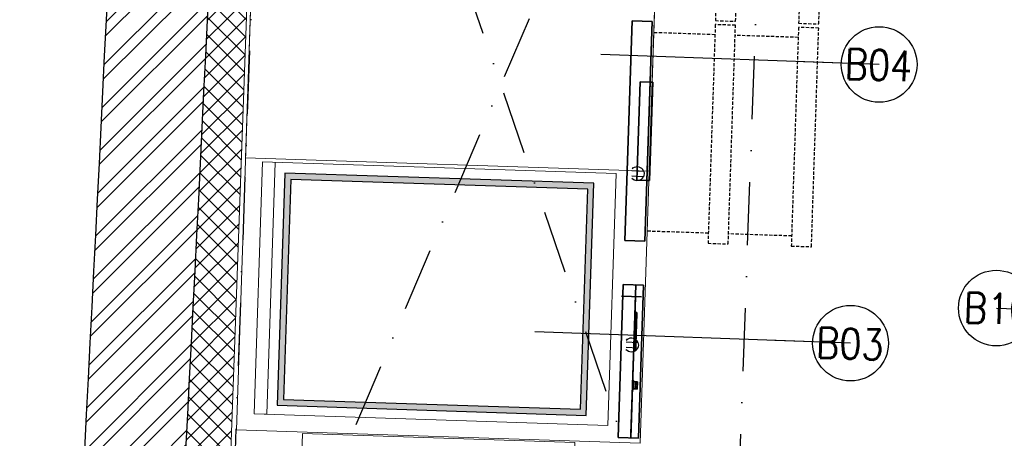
# Model space of a CAD drawing. Header units: millimetres. Extents: x 297264 to 416219, y -77299 to -23696.
# Tile 137 of 187: x 342985 to 344936, y -29615 to -28784. Entities that reach past the tile are written whole.
import ezdxf

# ---------------------------------------------------------------- set-up
doc = ezdxf.new("R2010")
doc.units = ezdxf.units.MM
doc.header["$LTSCALE"] = 2.5
for name, pattern in [('CONTINUA', [0]), ('DASHDOTX2', [2, 1, -0.5, 0, -0.5]), ('NASCOSTA', [0.381, 0.254, -0.127])]:
    doc.linetypes.add(name, pattern=pattern)
for name, color, linetype, lineweight in [('CKD Dimensions', 7, 'Continuous', 0), ('CKD Equipments', 252, 'Continuous', 0), ('ELEVATION 1', 143, 'Continuous', 18), ('ELEVATION 4', 157, 'Continuous', 9), ('HATCH LIGHT', 250, 'Continuous', 0), ('ROOM TEXT', 7, 'Continuous', 5), ('WALL', 132, 'Continuous', 25)]:
    doc.layers.add(name, color=color, linetype=linetype, lineweight=lineweight)
for name, color, linetype in [('CKD-Hood', 1, 'Continuous'), ('IQ_200_2D', 1, 'Continuous'), ('IQ_200_3D', 1, 'Continuous'), ('IQ_204_2D', 7, 'CONTINUA'), ('IQ_204_3D', 7, 'Continuous'), ('IQ_BLUE_3D', 5, 'Continuous'), ('IQ_GREEN_3D', 3, 'Continuous'), ('IQ_RED_3D', 1, 'Continuous')]:
    doc.layers.add(name, color=color, linetype=linetype)
doc.styles.add('MTEXT', font='romans.shx', dxfattribs={"width": 0.85})
doc.styles.get("Standard").update_dxf_attribs({"font": 'GOTHIC.TTF'})
doc.dimstyles.new('AJKD_30', dxfattribs={"dimscale": 30, "dimtxt": 2, "dimasz": 1, "dimexe": 0.8, "dimexo": 0.8, "dimgap": 0.5, "dimtad": 1, "dimdec": 0, "dimzin": 0, "dimdsep": 46, "dimtxsty": 'Standard', "dimblk": 'ARCHTICK', "dimcen": 0.125, "dimclrd": 251, "dimclre": 251, "dimclrt": 42, "dimadec": 0, "dimazin": 0, "dimtfac": 1, "dimtdec": 0, "dimtix": 1, "dimtmove": 0, "dimatfit": 3, "dimfxl": 1, "dimtolj": 1, "dimtzin": 0, "dimarcsym": 1})

# ---------------------------------------------------------------- blocks, each defined once
blk = doc.blocks.new('ELECTROLUX-MC7-FRYER-VALVE')
at = {"layer": 'IQ_200_2D'}
for p, q in [((-15, 13.22875655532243), (-15, 14.70001199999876)), ((-8.000000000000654, 14.70001199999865), (-8.000000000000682, -18.33030277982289)), ((8.000000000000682, -18.33030277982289), (8.000000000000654, 14.70001199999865)), ((15, 13.22875655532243), (14.99999999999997, 14.70001199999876))]:
    blk.add_line(p, q, dxfattribs=at)
for start, end in [(132.6927331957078, 229.4583981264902), (310.5416018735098, 47.30726680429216), (246.4218215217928, 293.5781784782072)]:
    blk.add_arc((0, 0), 20, start, end, dxfattribs=at)
for points, knots in [([(-8.000000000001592, -18.33030277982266), (-8.000000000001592, -18.33030277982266), (-8.029053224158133, -18.31771508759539), (-8.150129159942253, -18.26416645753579), (-8.24212969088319, -18.2231951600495), (-8.482774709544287, -18.11242885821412), (-8.631636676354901, -18.04246375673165), (-8.970731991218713, -17.87628646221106), (-9.16093666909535, -17.77998451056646), (-9.606949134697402, -17.54379587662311), (-9.884451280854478, -17.39011929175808), (-10.47736562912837, -17.03946699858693), (-10.79269121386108, -16.84240169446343), (-11.43385743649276, -16.41388395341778), (-11.760167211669, -16.18203671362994), (-12.39748148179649, -15.69911774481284), (-12.7084671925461, -15.4480430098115), (-13.00000000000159, -15.19868415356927)], [0, 0, 0, 0, 0.9255943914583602, 0.9255943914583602, 1.85118878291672, 1.85118878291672, 2.776783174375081, 2.776783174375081, 3.702377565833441, 3.702377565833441, 4.853264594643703, 4.853264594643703, 6.004151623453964, 6.004151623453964, 7.155038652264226, 7.155038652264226, 8.305925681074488, 8.305925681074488, 8.305925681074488, 8.305925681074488]), ([(13.00000000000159, -15.19868415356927), (12.7084671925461, -15.4480430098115), (12.39748148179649, -15.69911774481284), (11.76016721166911, -16.18203671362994), (11.43385743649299, -16.41388395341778), (10.7926912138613, -16.84240169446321), (10.47736562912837, -17.03946699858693), (9.884451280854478, -17.39011929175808), (9.606949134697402, -17.54379587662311), (9.16093666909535, -17.77998451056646), (8.970731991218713, -17.87628646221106), (8.631636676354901, -18.04246375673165), (8.482774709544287, -18.11242885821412), (8.24212969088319, -18.2231951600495), (8.150129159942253, -18.26416645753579), (8.029053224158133, -18.31771508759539), (8.000000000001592, -18.33030277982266), (8.000000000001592, -18.33030277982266)], [-8.305925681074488, -8.305925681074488, -8.305925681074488, -8.305925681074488, -7.155038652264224, -7.155038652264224, -6.004151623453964, -6.004151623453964, -4.853264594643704, -4.853264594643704, -3.702377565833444, -3.702377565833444, -2.776783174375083, -2.776783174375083, -1.851188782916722, -1.851188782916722, -0.9255943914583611, -0.9255943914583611, 0, 0, 0, 0])]:
    blk.add_open_spline(points, degree=3, knots=knots, dxfattribs=at)
blk = doc.blocks.new('ZNS-MC-BASECONTRPAN')
at = {"layer": 'IQ_200_3D'}
blk.add_3dface([(0, 4.547473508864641e-13, -85.00001199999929), (0, 4.547473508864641e-13, -1.200000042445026e-05), (271.5, 4.547473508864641e-13, -1.200000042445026e-05), (271.5, 7.958078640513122e-12, -85.00001199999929)], dxfattribs=at)
at = {"layer": 'IQ_BLUE_3D', "ltscale": 0.7}
blk.add_3dface([(36.48491721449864, -3.604736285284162, -29.59757152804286), (48.67267602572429, -3.604736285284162, -29.59757152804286), (48.67267602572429, -3.604736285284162, -39.98024788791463), (36.48491721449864, -3.604736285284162, -39.98024788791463)], dxfattribs=at)
at = {"layer": 'IQ_GREEN_3D', "ltscale": 0.7}
blk.add_3dface([(95.64275265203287, -3.604736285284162, -31.04273554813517), (102.6427526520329, -3.604736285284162, -31.04273554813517), (102.6427526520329, -3.604736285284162, -39.04273554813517), (95.64275265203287, -3.604736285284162, -39.04273554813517)], dxfattribs=at)
at = {"layer": 'IQ_RED_3D', "ltscale": 0.7}
blk.add_3dface([(53.3526074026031, -3.604736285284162, -30.10522320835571), (92.64275265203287, -3.604736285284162, -30.10522320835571), (92.64275265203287, -3.604736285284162, -39.98024788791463), (53.3526074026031, -3.604736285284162, -39.98024788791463)], dxfattribs=at)
at = {"layer": 'IQ_RED_3D'}
for points, invisible_edges in [([(167.5892016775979, -6.064736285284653, -35), (167.5892016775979, -2.224736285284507, -35), (167.5892016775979, -2.224736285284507, -23.77999999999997), (167.5892016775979, -9.26473628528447, -23.77999999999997)], 1), ([(167.5892016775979, -2.224736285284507, -35), (182.0292016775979, -2.224736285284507, -35), (182.0292016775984, -2.224736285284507, -23.77999999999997), (167.5892016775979, -2.224736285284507, -23.77999999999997)], 1), ([(167.5892016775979, -6.064736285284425, -46.22000000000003), (167.5892016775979, -2.224736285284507, -46.22000000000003), (167.5892016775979, -2.224736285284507, -35), (167.5892016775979, -6.064736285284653, -35)], 4), ([(167.5892016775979, -2.224736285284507, -46.22000000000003), (182.0292016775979, -2.224736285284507, -46.22000000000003), (182.0292016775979, -2.224736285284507, -35), (167.5892016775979, -2.224736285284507, -35)], 4), ([(167.5892016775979, -6.064736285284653, -35), (167.5892016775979, -9.26473628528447, -23.77999999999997), (182.0292016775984, -9.26473628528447, -23.77999999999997), (182.0292016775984, -6.064736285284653, -35)], 8), ([(167.5892016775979, -6.064736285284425, -46.22000000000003), (167.5892016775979, -6.064736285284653, -35), (182.0292016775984, -6.064736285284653, -35), (182.0292016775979, -6.064736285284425, -46.22000000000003)], 2), ([(182.0292016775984, -6.064736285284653, -35), (182.0292016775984, -9.26473628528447, -23.77999999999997), (182.0292016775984, -2.224736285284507, -23.77999999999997), (182.0292016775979, -2.224736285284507, -35)], 8), ([(182.0292016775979, -6.064736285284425, -46.22000000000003), (182.0292016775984, -6.064736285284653, -35), (182.0292016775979, -2.224736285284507, -35), (182.0292016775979, -2.224736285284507, -46.22000000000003)], 2), ([(192.0892016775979, -6.064736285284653, -35), (206.5292016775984, -6.064736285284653, -35), (206.5292016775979, -2.224736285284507, -35), (192.0892016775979, -2.224736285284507, -35)], 15), ([(192.0892016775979, -6.064736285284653, -35), (192.0892016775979, -2.224736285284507, -35), (206.5292016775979, -2.224736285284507, -35), (206.5292016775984, -6.064736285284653, -35)], 15)]:
    blk.add_3dface(points, dxfattribs=dict(at, invisible_edges=invisible_edges))
for points in [[(167.5892016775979, -9.26473628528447, -23.77999999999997), (167.5892016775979, -2.224736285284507, -23.77999999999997), (182.0292016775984, -2.224736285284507, -23.77999999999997), (182.0292016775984, -9.26473628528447, -23.77999999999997)], [(167.5892016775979, -6.064736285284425, -46.22000000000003), (182.0292016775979, -6.064736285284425, -46.22000000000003), (182.0292016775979, -2.224736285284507, -46.22000000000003), (167.5892016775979, -2.224736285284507, -46.22000000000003)]]:
    blk.add_3dface(points, dxfattribs=at)
at = {"layer": 'IQ_204_3D', "ltscale": 0.7}
mesh = blk.add_polyface(dxfattribs=at)
corners = [(30.6218342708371, -3.304736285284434, -47.5), (105.6218342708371, -3.304736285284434, -47.5), (105.6218342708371, -0.3047362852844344, -47.5), (30.6218342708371, -0.3047362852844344, -47.5), (30.6218342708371, -3.304736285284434, -22.5), (105.6218342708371, -3.304736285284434, -22.5), (105.6218342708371, -0.3047362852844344, -22.5), (30.6218342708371, -0.3047362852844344, -22.5)]
mesh.append_faces([[corners[k] for k in face] for face in [(0, 3, 2, 1), (4, 5, 6, 7), (0, 1, 5, 4), (3, 7, 6, 2), (0, 4, 7, 3), (1, 2, 6, 5)]])
at = {"layer": 'IQ_204_3D'}
mesh = blk.add_polyface(dxfattribs=at)
corners = [(166.3092016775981, -2.224736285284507, -47.5), (166.3092016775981, -2.224736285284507, -22.5), (166.3092016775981, -0.3047362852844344, -22.5), (166.3092016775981, -0.3047362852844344, -47.5), (183.3092016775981, -2.224736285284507, -47.5), (183.3092016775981, -2.224736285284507, -22.5), (183.3092016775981, -0.3047362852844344, -22.5), (183.3092016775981, -0.3047362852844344, -47.5)]
mesh.append_faces([[corners[k] for k in face] for face in [(0, 3, 2, 1), (4, 5, 6, 7), (0, 1, 5, 4), (3, 7, 6, 2), (0, 4, 7, 3), (1, 2, 6, 5)]])
blk = doc.blocks.new('ZNS-MC-BASEREFUNIT')
at = {"layer": 'IQ_200_3D'}
for points in [[(0, 70.00000000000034, 154.9999879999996), (0, 70.00000000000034, 599.9999879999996), (304, 70.00000000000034, 599.9999879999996), (304, 70.00000000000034, 154.9999879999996)], [(0, 70.00000000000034, 599.9999879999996), (0, 30.00000000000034, 599.9999879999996), (304, 30.00000000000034, 599.9999879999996), (304, 70.00000000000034, 599.9999879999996)], [(0, 29.99999999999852, 154.9999879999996), (0, 70.00000000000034, 154.9999879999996), (304, 70.00000000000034, 154.9999879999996), (304, 29.99999999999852, 154.9999879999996)], [(304, 29.99999999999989, 499.9999879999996), (2.273736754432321e-13, 30.00000000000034, 499.9999880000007), (2.273736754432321e-13, 45.00000000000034, 499.9999880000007), (304, 45.00000000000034, 499.9999880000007)], [(2.273736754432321e-13, 45.00000000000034, 499.9999880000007), (0, 45.00000000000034, 584.9999879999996), (304, 45.00000000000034, 584.9999879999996), (304, 45.00000000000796, 499.9999880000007)], [(0, 30.00000000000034, 584.9999879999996), (0, 45.00000000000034, 584.9999879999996), (304, 45.00000000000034, 584.9999879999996), (304, 30.00000000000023, 584.9999879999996)], [(0, 30.00000000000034, 499.9999879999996), (0, 29.99999999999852, 154.9999879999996), (304, 29.99999999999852, 154.9999879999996), (304, 30.00000000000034, 499.9999879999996)], [(304, 30.00000000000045, 599.9999879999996), (0, 30.00000000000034, 599.9999879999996), (0, 30.00000000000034, 584.9999879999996), (304, 30.00000000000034, 584.9999879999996)]]:
    blk.add_3dface(points, dxfattribs=at)
for points, invisible_edges in [([(0, 45.00000000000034, 584.9999879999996), (0, 70.00000000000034, 599.9999879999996), (0, 70.00000000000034, 154.9999879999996), (2.273736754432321e-13, 45.00000000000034, 499.9999880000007)], 5), ([(2.273736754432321e-13, 45.00000000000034, 499.9999880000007), (2.273736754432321e-13, 30.00000000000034, 499.9999880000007), (-2.273736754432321e-13, 30.00000000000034, 154.9999879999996), (0, 70.00000000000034, 154.9999879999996)], 8), ([(-2.273736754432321e-13, 70.00000000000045, 599.9999879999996), (0, 45.00000000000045, 584.9999879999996), (0, 30.00000000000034, 584.9999879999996), (0, 30.00000000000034, 599.9999879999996)], 1), ([(304, 45.00000000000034, 584.9999879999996), (303.9999999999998, 70.00000000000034, 599.9999879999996), (303.9999999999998, 70.00000000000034, 154.9999879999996), (304, 45.00000000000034, 499.9999880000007)], 5), ([(304, 45.00000000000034, 499.9999880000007), (304, 30.00000000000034, 499.9999880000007), (303.9999999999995, 30.00000000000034, 154.9999879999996), (303.9999999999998, 70.00000000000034, 154.9999879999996)], 8), ([(303.9999999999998, 70.00000000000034, 599.9999879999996), (304, 45.00000000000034, 584.9999879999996), (304, 30.00000000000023, 584.9999879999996), (304, 30.00000000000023, 599.9999879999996)], 1)]:
    blk.add_3dface(points, dxfattribs=dict(at, invisible_edges=invisible_edges))
blk = doc.blocks.new('_ArchTick')
at = {"color": 0, "linetype": 'ByBlock', "const_width": 0.15}
blk.add_lwpolyline([(-0.5, -0.5), (0.5, 0.5)], dxfattribs=at)

msp = doc.modelspace()

# ---------------------------------------------------------------- hatches: boundary and pattern name
at = {"layer": 'CKD Equipments'}
h = msp.add_hatch(color=7, dxfattribs=at)
h.dxf.hatch_style = 1
h.paths.add_polyline_path([(343495.4532805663, -29549.13582498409), (344107.8009667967, -29569.41863478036), (344123.0553095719, -29108.88276242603), (343510.7076233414, -29088.59995262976)])
h.paths.add_polyline_path([(343507.8439616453, -29537.53966085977), (344096.2048026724, -29557.02795370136), (344110.6646284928, -29120.47892655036), (343522.3037874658, -29100.99063370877)], flags=16)
at = {"layer": 'HATCH LIGHT', "true_color": 0x636466}
h = msp.add_hatch(dxfattribs=at)
h.set_pattern_fill('ANSI32', color=251, scale=6)
h.set_pattern_definition([(45, (278504.9415947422, -46725.02572774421), (-40.41115254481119, 40.41115254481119), []), (45, (278531.8823747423, -46725.02572774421), (-40.41115254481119, 40.41115254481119), [])])
h.paths.add_polyline_path([(355647.7822704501, -32589.97445290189), (355453.8378209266, -32638.81655051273), (355635.3805490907, -33359.69440875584), (343082.7307144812, -33359.58488732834, -0.0002631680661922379), (343068.2036793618, -33559.58476056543), (355891.9928684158, -33559.69664779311)])
h.paths.add_polyline_path([(343496.6756920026, -25157.05522880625), (343296.5922626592, -25157.05522880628, -0.0119723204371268), (342815.3745183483, -34256.03179570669), (343015.9648833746, -34256.03179570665, 0.01195971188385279)])
h.paths.add_polyline_path([(343480.3010193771, -25697.60409340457), (353159.2431316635, -26046.56270283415, 0.003501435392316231), (353653.314225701, -26800.64148205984), (353820.9384752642, -26691.52636838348), (353270.8281259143, -25850.45577696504), (343486.5356675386, -25497.69893113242, -0.0002624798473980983)])
h = msp.add_hatch(dxfattribs=at)
h.set_pattern_fill('ANSI37', color=251, scale=8)
h.set_pattern_definition([(45, (278504.9415947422, -46725.02572774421), (-17.96051224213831, 17.96051224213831), []), (135, (278504.9415947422, -46725.02572774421), (-17.96051224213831, -17.9605122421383), [])])
edge = h.paths.add_edge_path()
edge.add_line((346273.8414761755, -25798.32067811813), (343480.3010193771, -25697.60409340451))
edge.add_arc((153082.9451722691, -19659.43587777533), 190493.0775355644, 356.573536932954, 358.1835585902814, ccw=False)
edge.add_line((343235.4839014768, -31044.7160152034), (346084.6984569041, -31044.74087449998))
edge.add_line((346084.6984569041, -31044.74087449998), (346211.2033009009, -27535.69369794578))
edge.add_line((346211.2033009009, -27535.69369794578), (346111.2682299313, -27532.09070053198))
edge.add_line((346111.2682299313, -27532.09070053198), (346082.0152554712, -28343.52252291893))
edge.add_line((346082.0152554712, -28343.52252291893), (346082.0215529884, -28343.52274996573))
edge.add_line((346082.0215529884, -28343.52274996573), (346017.1675995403, -30142.35402741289))
edge.add_line((346017.1675995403, -30142.35402741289), (345988.2386160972, -30944.74003288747))
edge.add_line((345988.2386160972, -30944.74003288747), (343356.5309542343, -30944.71707133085))
edge.add_line((343356.5309542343, -30944.71707133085), (343482.5531658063, -27449.28335022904))
edge.add_line((343482.5531658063, -27449.28335022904), (344481.9038754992, -27485.31332436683))
edge.add_line((344481.9038754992, -27485.31332436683), (344523.2983372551, -27486.80573466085))
edge.add_line((344523.2983372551, -27486.80573466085), (344526.9013346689, -27386.87066369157))
edge.add_line((344526.9013346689, -27386.87066369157), (343486.1561632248, -27349.34827915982))
edge.add_line((343486.1561632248, -27349.34827915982), (343542.0643650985, -25799.89520856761))
edge.add_line((343542.0643650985, -25799.89520856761), (345041.0904296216, -25853.94016977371))
edge.add_line((345041.0904296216, -25853.94016977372), (345030.2814373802, -26153.74538268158))
edge.add_line((345030.2814373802, -26153.74538268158), (345006.8764767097, -26801.70399989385))
edge.add_line((345006.8764767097, -26801.70399989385), (345004.2345807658, -26874.8608423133))
edge.add_line((345004.2345807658, -26874.8608423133), (345104.1712021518, -26878.4659484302))
edge.add_line((345104.1712021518, -26878.4659484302), (345140.9721768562, -25857.54187831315))
edge.add_line((345140.9721768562, -25857.54187831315), (346170.3034078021, -25894.65275167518))
edge.add_line((346170.3034078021, -25894.65275167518), (346143.6951689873, -26632.67610625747))
edge.add_line((346143.6951689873, -26632.67610625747), (346243.630239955, -26636.27910367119))
edge.add_line((346243.630239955, -26636.27910367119), (346273.8414761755, -25798.32067811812))

# ---------------------------------------------------------------- linework, layer by layer
at = {"layer": 'CKD Dimensions', "elevation": 619.9999999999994}
msp.add_lwpolyline([(344066.5186175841, -30192.7795956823), (344085.3883952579, -29623.09202210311), (343545.6843781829, -29605.21539062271), (343526.8146005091, -30174.9029642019), (344066.5186175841, -30192.7795956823)], dxfattribs=at)
at = {"layer": 'CKD Equipments', "elevation": 889.9999999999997}
for points in [[(343415.0926200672, -29597.97521787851), (343474.6813916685, -27798.96182762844), (344274.2428984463, -27825.44572611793), (344214.654126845, -29624.459116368), (343415.0926200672, -29597.97521787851)], [(343432.9692515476, -29058.27120080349), (343447.866444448, -28608.51785324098), (344247.4279512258, -28635.00175173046), (344232.5307583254, -29084.75509929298), (343432.9692515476, -29058.27120080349)], [(343449.936144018, -29566.19882158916), (343466.4885805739, -29066.47287985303), (344167.2442272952, -29089.68402903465), (344150.6917907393, -29589.40997077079), (343449.936144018, -29566.19882158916), (343474.9224411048, -29567.02644341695), (343491.4748776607, -29067.30050168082)]]:
    msp.add_lwpolyline(points, dxfattribs=at)
at = {"layer": 'CKD-Hood', "linetype": 'DASHDOTX2', "ltscale": 50, "elevation": 889.9999999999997}
msp.add_lwpolyline([(343485.7542027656, -27596.68600689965), (343392.0762700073, -30194.99785210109), (344391.4269797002, -30231.02782623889), (344485.1049124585, -27632.71598103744)], close=True, dxfattribs=at)
for points in [[(344391.4269797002, -30231.02782623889), (343485.7542027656, -27596.68600689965)], [(344485.1049124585, -27632.71598103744), (343392.0762700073, -30194.99785210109)]]:
    msp.add_lwpolyline(points, dxfattribs=at)
at = {"layer": 'ELEVATION 1'}
msp.add_line((343356.5309542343, -30944.71707133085), (343482.5531658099, -27449.28335012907), dxfattribs=at)
at = {"layer": 'IQ_200_3D', "elevation": 889.9999999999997}
for points in [[(343495.4532805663, -29549.13582498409), (344107.8009667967, -29569.41863478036), (344123.0553095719, -29108.88276242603), (343510.7076233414, -29088.59995262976)], [(343507.8439616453, -29537.53966085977), (344096.2048026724, -29557.02795370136), (344110.6646284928, -29120.47892655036), (343522.3037874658, -29100.99063370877)]]:
    msp.add_lwpolyline(points, close=True, dxfattribs=at)
at = {"layer": 'IQ_200_3D'}
for points in [[(344198.4750143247, -28786.62726011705, 1319.999987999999), (344198.4750143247, -28786.62726011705, 1539.999987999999), (344184.041289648, -29222.38828131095, 1539.999987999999), (344184.041289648, -29222.38828131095, 1319.999987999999)], [(344198.4750143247, -28786.62726011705, 1539.999987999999), (344238.4530896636, -28787.95145504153, 1539.999987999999), (344224.0193649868, -29223.71247623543, 1539.999987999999), (344184.041289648, -29222.38828131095, 1539.999987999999)], [(344238.4530896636, -28787.95145504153, 1319.999987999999), (344198.4750143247, -28786.62726011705, 1319.999987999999), (344184.041289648, -29222.38828131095, 1319.999987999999), (344224.0193649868, -29223.71247623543, 1319.999987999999)], [(344198.4750143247, -28786.62726011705, 1094.999987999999), (344198.4750143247, -28786.62726011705, 1314.999987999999), (344184.041289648, -29222.38828131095, 1314.999987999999), (344184.041289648, -29222.38828131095, 1094.999987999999)], [(344198.4750143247, -28786.62726011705, 1314.999987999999), (344238.4530896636, -28787.95145504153, 1314.999987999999), (344224.0193649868, -29223.71247623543, 1314.999987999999), (344184.041289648, -29222.38828131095, 1314.999987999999)], [(344238.4530896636, -28787.95145504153, 1094.999987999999), (344198.4750143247, -28786.62726011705, 1094.999987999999), (344184.041289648, -29222.38828131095, 1094.999987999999), (344224.0193649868, -29223.71247623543, 1094.999987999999)], [(344198.4750143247, -28786.62726011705, 1539.999987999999), (344238.4530896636, -28787.95145504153, 1539.999987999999), (344238.4530896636, -28787.95145504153, 1319.999987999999), (344198.4750143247, -28786.62726011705, 1319.999987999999)], [(344198.4750143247, -28786.62726011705, 1314.999987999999), (344238.4530896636, -28787.95145504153, 1314.999987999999), (344238.4530896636, -28787.95145504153, 1094.999987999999), (344198.4750143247, -28786.62726011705, 1094.999987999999)], [(344214.4749147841, -28907.7233095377, 1489.641004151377), (344208.0194645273, -29102.6164268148, 1489.641004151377), (344228.0085021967, -29103.27852427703, 1454.999987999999), (344234.4639524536, -28908.38540699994, 1454.999987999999)], [(344214.4749147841, -28907.7233095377, 1489.641004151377), (344234.4639524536, -28908.38540699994, 1524.999987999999), (344228.0085021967, -29103.27852427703, 1524.999987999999), (344208.0194645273, -29102.6164268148, 1489.641004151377)], [(344214.4749147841, -28907.7233095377, 1264.641004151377), (344208.0194645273, -29102.6164268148, 1264.641004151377), (344228.0085021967, -29103.27852427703, 1229.999987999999), (344234.4639524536, -28908.38540699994, 1229.999987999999)], [(344214.4749147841, -28907.7233095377, 1264.641004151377), (344234.4639524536, -28908.38540699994, 1299.999987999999), (344228.0085021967, -29103.27852427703, 1299.999987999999), (344208.0194645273, -29102.6164268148, 1264.641004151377)], [(344234.4639524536, -28908.38540699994, 1524.999987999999), (344234.4639524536, -28908.38540699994, 1454.999987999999), (344214.4749147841, -28907.7233095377, 1489.641004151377)], [(344234.4639524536, -28908.38540699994, 1299.999987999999), (344234.4639524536, -28908.38540699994, 1229.999987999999), (344214.4749147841, -28907.7233095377, 1264.641004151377)], [(344234.4639524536, -28908.38540699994, 1524.999987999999), (344239.4612118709, -28908.55093136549, 1524.999987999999), (344233.0057616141, -29103.44404864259, 1524.999987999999), (344228.0085021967, -29103.27852427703, 1524.999987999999)], [(344228.0085021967, -29103.27852427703, 1494.999987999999), (344233.0057616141, -29103.44404864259, 1494.999987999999), (344239.4612118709, -28908.55093136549, 1494.999987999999), (344234.4639524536, -28908.38540699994, 1494.999987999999)], [(344234.4639524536, -28908.38540699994, 1299.999987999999), (344239.4612118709, -28908.55093136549, 1299.999987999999), (344233.0057616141, -29103.44404864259, 1299.999987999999), (344228.0085021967, -29103.27852427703, 1299.999987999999)], [(344228.0085021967, -29103.27852427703, 1269.999987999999), (344233.0057616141, -29103.44404864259, 1269.999987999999), (344239.4612118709, -28908.55093136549, 1269.999987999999), (344234.4639524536, -28908.38540699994, 1269.999987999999)], [(344239.4612118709, -28908.55093136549, 1524.999987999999), (344239.4612118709, -28908.55093136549, 1494.999987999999), (344233.0057616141, -29103.44404864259, 1494.999987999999), (344233.0057616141, -29103.44404864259, 1524.999987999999)], [(344239.4612118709, -28908.55093136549, 1299.999987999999), (344239.4612118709, -28908.55093136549, 1269.999987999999), (344233.0057616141, -29103.44404864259, 1269.999987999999), (344233.0057616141, -29103.44404864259, 1299.999987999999)], [(344239.4612118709, -28908.55093136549, 1494.999987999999), (344234.4639524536, -28908.38540699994, 1494.999987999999), (344234.4639524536, -28908.38540699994, 1524.999987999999), (344239.4612118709, -28908.55093136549, 1524.999987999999)], [(344239.4612118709, -28908.55093136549, 1269.999987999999), (344234.4639524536, -28908.38540699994, 1269.999987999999), (344234.4639524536, -28908.38540699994, 1299.999987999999), (344239.4612118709, -28908.55093136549, 1299.999987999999)], [(344228.0085021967, -29103.27852427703, 1524.999987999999), (344228.0085021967, -29103.27852427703, 1454.999987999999), (344208.0194645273, -29102.6164268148, 1489.641004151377)], [(344228.0085021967, -29103.27852427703, 1299.999987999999), (344228.0085021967, -29103.27852427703, 1229.999987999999), (344208.0194645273, -29102.6164268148, 1264.641004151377)], [(344233.0057616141, -29103.44404864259, 1524.999987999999), (344228.0085021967, -29103.27852427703, 1524.999987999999), (344228.0085021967, -29103.27852427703, 1494.999987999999), (344233.0057616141, -29103.44404864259, 1494.999987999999)], [(344233.0057616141, -29103.44404864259, 1299.999987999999), (344228.0085021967, -29103.27852427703, 1299.999987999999), (344228.0085021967, -29103.27852427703, 1269.999987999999), (344233.0057616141, -29103.44404864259, 1269.999987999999)], [(344184.041289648, -29222.38828131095, 1539.999987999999), (344224.0193649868, -29223.71247623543, 1539.999987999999), (344224.0193649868, -29223.71247623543, 1319.999987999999), (344184.041289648, -29222.38828131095, 1319.999987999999)], [(344184.041289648, -29222.38828131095, 1314.999987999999), (344224.0193649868, -29223.71247623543, 1314.999987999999), (344224.0193649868, -29223.71247623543, 1094.999987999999), (344184.041289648, -29222.38828131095, 1094.999987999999)], [(344177.3848455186, -29332.72839981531, 1539.999987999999), (344217.3629208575, -29334.05259473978, 1539.999987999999), (344217.3629208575, -29334.05259473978, 1319.999987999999), (344177.3848455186, -29332.72839981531, 1319.999987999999)], [(344177.3848455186, -29332.72839981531, 1314.999987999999), (344217.3629208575, -29334.05259473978, 1314.999987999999), (344217.3629208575, -29334.05259473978, 1094.999987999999), (344177.3848455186, -29332.72839981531, 1094.999987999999)]]:
    msp.add_3dface(points, dxfattribs=at)
at = {"layer": 'IQ_200_3D', "invisible_edges": 5}
for points in [[(344234.4639524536, -28908.38540699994, 1454.999987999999), (344238.4530896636, -28787.95145504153, 1319.999987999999), (344224.0193649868, -29223.71247623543, 1319.999987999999), (344228.0085021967, -29103.27852427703, 1454.999987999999)], [(344238.4530896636, -28787.95145504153, 1539.999987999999), (344234.4639524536, -28908.38540699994, 1524.999987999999), (344228.0085021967, -29103.27852427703, 1524.999987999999), (344224.0193649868, -29223.71247623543, 1539.999987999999)], [(344234.4639524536, -28908.38540699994, 1229.999987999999), (344238.4530896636, -28787.95145504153, 1094.999987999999), (344224.0193649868, -29223.71247623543, 1094.999987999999), (344228.0085021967, -29103.27852427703, 1229.999987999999)], [(344238.4530896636, -28787.95145504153, 1314.999987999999), (344234.4639524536, -28908.38540699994, 1299.999987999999), (344228.0085021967, -29103.27852427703, 1299.999987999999), (344224.0193649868, -29223.71247623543, 1314.999987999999)], [(344238.4530896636, -28787.95145504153, 1539.999987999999), (344234.4639524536, -28908.38540699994, 1524.999987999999), (344234.4639524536, -28908.38540699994, 1454.999987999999), (344238.4530896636, -28787.95145504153, 1319.999987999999)], [(344238.4530896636, -28787.95145504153, 1314.999987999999), (344234.4639524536, -28908.38540699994, 1299.999987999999), (344234.4639524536, -28908.38540699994, 1229.999987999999), (344238.4530896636, -28787.95145504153, 1094.999987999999)], [(344224.0193649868, -29223.71247623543, 1539.999987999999), (344228.0085021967, -29103.27852427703, 1524.999987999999), (344228.0085021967, -29103.27852427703, 1454.999987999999), (344224.0193649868, -29223.71247623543, 1319.999987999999)], [(344224.0193649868, -29223.71247623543, 1314.999987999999), (344228.0085021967, -29103.27852427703, 1299.999987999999), (344228.0085021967, -29103.27852427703, 1229.999987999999), (344224.0193649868, -29223.71247623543, 1094.999987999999)]]:
    msp.add_3dface(points, dxfattribs=at)
at = {"layer": 'IQ_204_2D', "linetype": 'NASCOSTA', "ltscale": 10}
for p, q in [((344362.6562678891, -28814.07750561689, 889.9999999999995), (344237.7247824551, -28809.93939647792, 889.9999999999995)), ((344527.5658286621, -28819.53980968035, 889.9999999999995), (344402.634343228, -28815.40170054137, 889.9999999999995)), ((344349.6129478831, -29207.86154770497, 889.9999999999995), (344224.681462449, -29203.72343856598, 889.9999999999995)), ((344514.522508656, -29213.32385176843, 889.9999999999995), (344389.591023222, -29209.18574262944, 889.9999999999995))]:
    msp.add_line(p, q, dxfattribs=at)
at = {"layer": 'IQ_204_2D', "linetype": 'NASCOSTA', "ltscale": 10, "elevation": 889.9999999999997}
for points in [[(344377.9507192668, -28352.33073545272), (344363.5832043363, -28786.09285287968), (344403.5612796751, -28787.41704780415), (344417.9287946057, -28353.65493037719), (344377.9507192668, -28352.33073545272)], [(344542.8602800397, -28357.79303951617), (344528.4927651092, -28791.55515694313), (344568.4708404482, -28792.87935186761), (344582.8383553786, -28359.11723444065), (344542.8602800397, -28357.79303951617)], [(344363.3183653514, -28794.08846794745), (344348.9508504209, -29227.85058537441), (344388.9289257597, -29229.17478029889), (344403.2964406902, -28795.41266287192), (344363.3183653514, -28794.08846794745)], [(344528.2279261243, -28799.55077201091), (344513.8604111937, -29233.31288943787), (344553.8384865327, -29234.63708436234), (344568.2060014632, -28800.87496693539), (344528.2279261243, -28799.55077201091)]]:
    msp.add_lwpolyline(points, dxfattribs=at)
at = {"layer": 'WALL'}
for radius, start, end in [(190293.077535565, 355.6007561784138, 358.3444788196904), (190493.077535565, 355.6053840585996, 358.3462138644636)]:
    msp.add_arc((153082.9451722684, -19659.43587777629), radius, start, end, dxfattribs=at)

# ---------------------------------------------------------------- block references
at = {"xscale": -0.7, "yscale": 0.7, "zscale": 0.7, "rotation": 88.10288386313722}
for p in [(344208.3519678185, -29089.70564569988, 378.9999999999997), (344197.0963109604, -29429.51928608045, 378.9999999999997)]:
    msp.add_blockref('ELECTROLUX-MC7-FRYER-VALVE', p, dxfattribs=at)
at = {"xscale": -1, "rotation": 88.1028838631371}
for name, p in [('ZNS-MC-BASEREFUNIT', (344251.1227975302, -29311.65793629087, 939.9999999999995)), ('ZNS-MC-BASECONTRPAN', (344205.3363933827, -29334.6547881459, 1524.999987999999))]:
    msp.add_blockref(name, p, dxfattribs=at)

# ---------------------------------------------------------------- texts
at = {"layer": 'ROOM TEXT', "char_height": 60, "rotation": 357.9351876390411, "style": 'MTEXT'}
for s, insert, attachment_point in [('\\A1;\\pxqc;B04', (344600.4010528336, -28901.21600040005, 0.2060197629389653), 7), ('\\A1;\\pxqc;B10', (345007.0457110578, -29390.65462258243, 0.2060197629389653), 9), ('\\A1;\\pxqc;B03', (344543.6297268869, -29453.95869299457, 0.2060197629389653), 7)]:
    msp.add_mtext_dynamic_manual_height_columns(s, width=170.9174152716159, gutter_width=1.8, heights=[0], dxfattribs=dict(at, insert=insert, attachment_point=attachment_point))

# ---------------------------------------------------------------- leaders
at = {"layer": 'ELEVATION 4'}
for points in [[(344688.0158777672, -28873.20941679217), (344136.8866104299, -28853.33934209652)], [(344920.1761786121, -29356.3572875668), (345696.3363304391, -29384.44259551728)], [(344631.2445518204, -29425.95210938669), (344005.6636566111, -29403.39780161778)]]:
    msp.add_leader(points, dimstyle='AJKD_30', override={"dimasz": 5, "dimgap": 0.5, "dimtad": 0, "dimldrblk": 'DotBlank', "dimfxl": 0.18, "dimfxlon": 1, "dimarcsym": 2}, dxfattribs=at)

doc.saveas('drawing.dxf')
